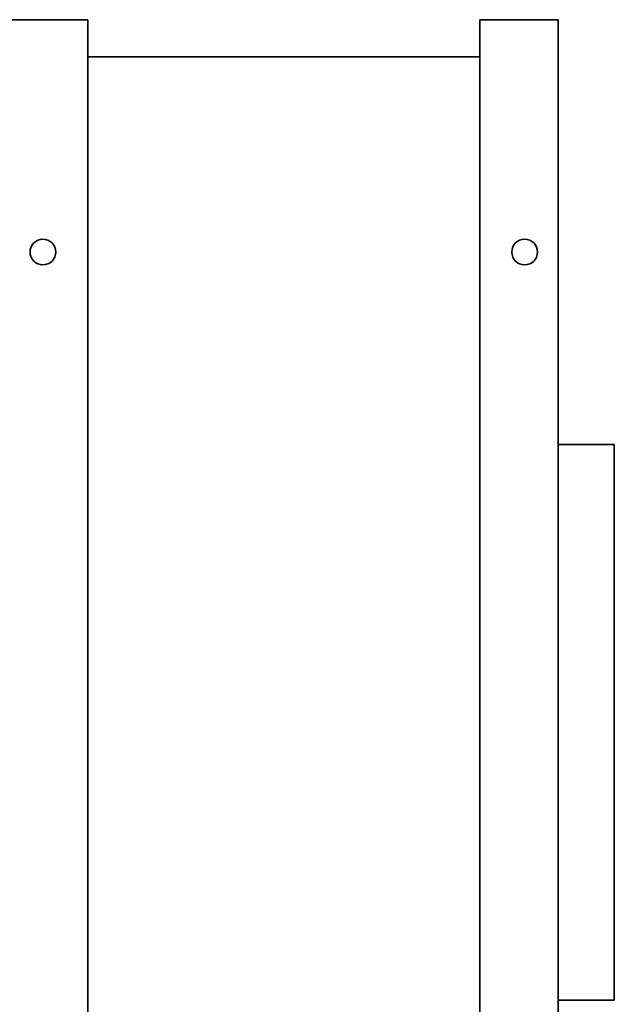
# Model space of a CAD drawing. Header units: millimetres. Extents: x 362 to 898, y 159 to 732.
# Tile 8 of 8: x 685 to 898, y 381 to 732. Entities that reach past the tile are written whole.
import ezdxf

# ---------------------------------------------------------------- set-up
doc = ezdxf.new("R2010")
doc.units = ezdxf.units.MM
doc.header["$LTSCALE"] = 3
doc.layers.add('Krawędzie widoczne(ISO)', color=7, linetype='Continuous', lineweight=35, true_color=0x262659)

msp = doc.modelspace()

# ---------------------------------------------------------------- linework, layer by layer
at = {"layer": 'Krawędzie widoczne(ISO)'}
for p, q in [((709.75, 732.5), (681.75, 732.5)), ((709.75, 732.5), (709.75, 158.5)), ((849.75, 732.5), (877.75, 732.5)), ((849.75, 732.5), (849.75, 158.5)), ((877.75, 732.5), (877.75, 158.5)), ((849.75, 719.21), (709.75, 719.21)), ((897.75, 580.75), (877.75, 580.75)), ((897.75, 580.75), (897.75, 382.25)), ((897.75, 382.25), (877.75, 382.25))]:
    msp.add_line(p, q, dxfattribs=at)
for centre in [(693.75, 649.5), (865.75, 649.5)]:
    msp.add_circle(centre, 4.6, dxfattribs=at)

doc.saveas('drawing.dxf')
